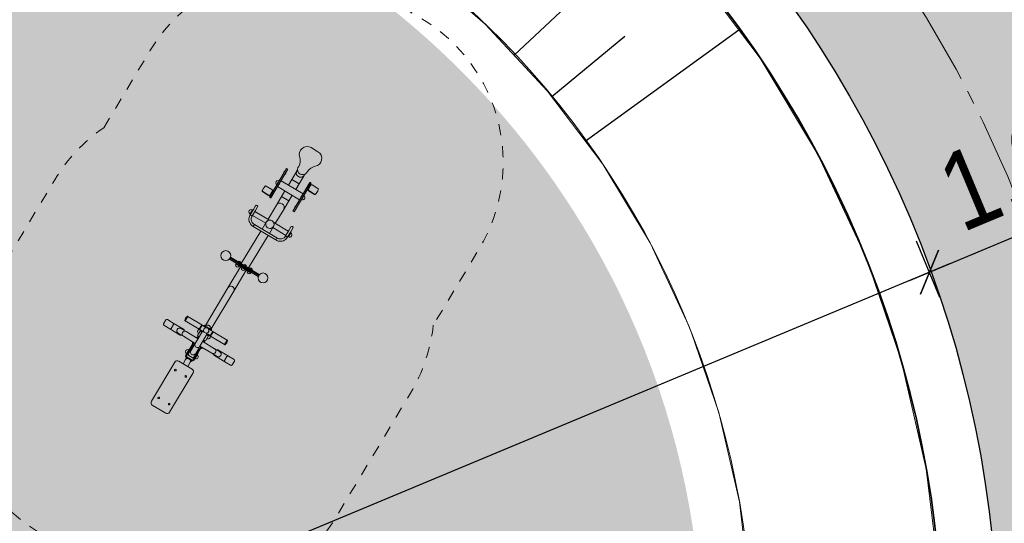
# Model space of a CAD drawing. Header units: metres. Extents: x 0 to 5465380, y 0 to 5925815.
# Tile 73 of 141: x 5463924.03 to 5463932.86, y 5925591.14 to 5925595.66. Entities that reach past the tile are written whole.
import ezdxf

# ---------------------------------------------------------------- set-up
doc = ezdxf.new("R2010")
doc.units = ezdxf.units.M
doc.linetypes.add('CENTER2', pattern=[1.125, 0.75, -0.125, 0.125, -0.125])
doc.linetypes.add('Dashed', pattern=[0.2, 0.1, -0.1])
for name, color, linetype, lineweight in [('$DR - obrzeże 8x30', 34, 'Continuous', 30), ('$DR - osie ścieżek', 7, 'CENTER2', 15), ('$DR - wyp. chodnik', 44, 'Continuous', 5), ('$DR - zał. arch.', 7, 'Continuous', 13), ('0_Nr_Pióra__237', 53, 'Continuous', 50), ('strefa_simba_Nr_Pióra__141', 7, 'Continuous', 0), ('urzadzenie_simba_Nr_Pióra__141', 7, 'Continuous', 0)]:
    doc.layers.add(name, color=color, linetype=linetype, lineweight=lineweight)
for name, color, linetype in [('$DR - wymiary', 7, 'Continuous'), ('AecObjExplode_rys 1_Vport_D5A', 7, 'Continuous'), ('C-DROGI-KORYTARZE', 7, 'Continuous'), ('C-DZIALKI', 5, 'Continuous')]:
    doc.layers.add(name, color=color, linetype=linetype)
doc.styles.add('ARIAL 2', font='ARIALN.TTF')
doc.dimstyles.new('LINIOWY', dxfattribs={"dimtxt": 0.7, "dimasz": 0.3, "dimexe": 0.3, "dimexo": 0, "dimgap": 0.2, "dimtad": 1, "dimzin": 9, "dimdsep": 46, "dimtxsty": 'ARIAL 2', "dimblk": 'OBLIQUE', "dimcen": 0, "dimdle": 0.2, "dimclrd": 7, "dimclre": 7, "dimclrt": 1, "dimadec": 0, "dimazin": 0, "dimtfac": 1, "dimtofl": 0, "dimtmove": 1, "dimatfit": 3, "dimldrblk": 'OBLIQUE', "dimfxl": 0.3, "dimfxlon": 1, "dimtolj": 1, "dimtzin": 1, "dimarcsym": 0})

# ---------------------------------------------------------------- blocks, each defined once
blk = doc.blocks.new('świetlica_bezrzecze_PB_PZT oczyszczony')
at = {"layer": '0_Nr_Pióra__237', "linetype": 'Continuous'}
blk.add_hatch(color=256, dxfattribs=at).paths.add_polyline_path([(5463915.3526, 5925589.9682, 1), (5463930.1526, 5925589.9682, 1)], flags=0)
at = {"layer": 'strefa_simba_Nr_Pióra__141', "linetype": 'Dashed', "flags": 128}
for points in [[(5463924.788, 5925594.6875), (5463925.2008, 5925595.3757, -0.414214), (5463927.2587, 5925595.8906), (5463927.6377, 5925595.6633, -0.414214), (5463928.1526, 5925593.6054), (5463927.7398, 5925592.9171)], [(5463927.7398, 5925592.9171, -0.108323), (5463927.535, 5925592.3082), (5463926.8762, 5925591.2098, -0.414214), (5463924.8183, 5925590.6949), (5463924.2033, 5925591.0638, -0.414214), (5463923.6885, 5925593.1217), (5463924.3472, 5925594.2201, -0.108323), (5463924.788, 5925594.6875)]]:
    blk.add_lwpolyline(points, format="xyb", dxfattribs=at)
at = {"layer": 'urzadzenie_simba_Nr_Pióra__141', "linetype": 'Continuous'}
for p, q in [((5463926.7067, 5925594.4725), (5463926.6467, 5925594.5086)), ((5463926.5343, 5925594.3406), (5463926.5275, 5925594.3293)), ((5463926.4253, 5925594.3223), (5463926.271, 5925594.065)), ((5463926.2813, 5925594.0589), (5463926.4356, 5925594.3161)), ((5463926.4356, 5925594.3161), (5463926.2813, 5925594.0589)), ((5463926.4373, 5925594.3151), (5463926.283, 5925594.0578)), ((5463926.4253, 5925594.3223), (5463926.4356, 5925594.3161)), ((5463926.4373, 5925594.3151), (5463926.4356, 5925594.3161)), ((5463926.5177, 5925594.2993), (5463926.4725, 5925594.224)), ((5463926.5178, 5925594.2995), (5463926.5238, 5925594.3095)), ((5463926.5377, 5925594.185), (5463926.5828, 5925594.2603)), ((5463926.5829, 5925594.2604), (5463926.5889, 5925594.2704)), ((5463926.6047, 5925594.283), (5463926.6114, 5925594.2943)), ((5463926.2231, 5925594.1504), (5463926.2296, 5925594.1611)), ((5463926.2946, 5925594.1335), (5463926.2431, 5925594.1643)), ((5463926.3756, 5925594.2122), (5463926.5729, 5925594.0939)), ((5463926.4416, 5925594.1726), (5463926.4725, 5925594.2241)), ((5463926.5377, 5925594.1849), (5463926.4725, 5925594.2241)), ((5463926.6346, 5925594.1968), (5463926.4803, 5925593.9395)), ((5463926.482, 5925593.9385), (5463926.6363, 5925594.1958)), ((5463926.6363, 5925594.1958), (5463926.482, 5925593.9385)), ((5463926.6466, 5925594.1896), (5463926.4923, 5925593.9323)), ((5463926.5069, 5925594.1335), (5463926.5377, 5925594.1849)), ((5463926.6212, 5925594.1375), (5463926.6412, 5925594.1708)), ((5463926.6363, 5925594.1958), (5463926.6346, 5925594.1968)), ((5463926.6363, 5925594.1958), (5463926.6466, 5925594.1896)), ((5463926.6547, 5925594.174), (5463926.7062, 5925594.1431)), ((5463926.2087, 5925594.1264), (5463926.2079, 5925594.125)), ((5463926.2096, 5925594.1278), (5463926.2087, 5925594.1264)), ((5463926.2096, 5925594.1278), (5463926.216, 5925594.1385)), ((5463926.2629, 5925594.0806), (5463926.2114, 5925594.1115)), ((5463926.2637, 5925594.082), (5463926.2123, 5925594.1129)), ((5463926.2637, 5925594.082), (5463926.2123, 5925594.1129)), ((5463926.223, 5925594.1521), (5463926.2127, 5925594.135)), ((5463926.2136, 5925594.1345), (5463926.2127, 5925594.135)), ((5463926.2646, 5925594.0835), (5463926.2131, 5925594.1143)), ((5463926.216, 5925594.1385), (5463926.2231, 5925594.1504)), ((5463926.2239, 5925594.1516), (5463926.223, 5925594.1521)), ((5463926.2765, 5925594.0838), (5463926.2773, 5925594.0852)), ((5463926.2773, 5925594.0852), (5463926.2782, 5925594.0866)), ((5463926.2782, 5925594.0866), (5463926.2982, 5925594.12)), ((5463926.2885, 5925594.0942), (5463926.2842, 5925594.0968)), ((5463926.2947, 5925594.1045), (5463926.2904, 5925594.107)), ((5463926.3347, 5925593.9944), (5463926.4107, 5925594.1212)), ((5463926.3448, 5925594.1607), (5463926.542, 5925594.0424)), ((5463926.4, 5925593.9552), (5463926.476, 5925594.082)), ((5463926.6195, 5925594.1346), (5463926.6203, 5925594.1361)), ((5463926.6203, 5925594.1361), (5463926.6212, 5925594.1375)), ((5463926.6272, 5925594.1476), (5463926.6229, 5925594.1502)), ((5463926.623, 5925594.1212), (5463926.6745, 5925594.0903)), ((5463926.6239, 5925594.1226), (5463926.6753, 5925594.0917)), ((5463926.6239, 5925594.1226), (5463926.6753, 5925594.0917)), ((5463926.6247, 5925594.124), (5463926.6762, 5925594.0931)), ((5463926.6334, 5925594.1579), (5463926.6291, 5925594.1604)), ((5463926.6889, 5925594.0949), (5463926.6881, 5925594.0935)), ((5463926.6898, 5925594.0963), (5463926.6889, 5925594.0949)), ((5463926.6898, 5925594.0963), (5463926.6962, 5925594.107)), ((5463926.6946, 5925594.1025), (5463926.6938, 5925594.103)), ((5463926.7049, 5925594.1196), (5463926.6946, 5925594.1025)), ((5463926.6962, 5925594.107), (5463926.7033, 5925594.1189)), ((5463926.7033, 5925594.1189), (5463926.7098, 5925594.1297)), ((5463926.7049, 5925594.1196), (5463926.7041, 5925594.1202)), ((5463926.128, 5925593.9549), (5463926.1477, 5925593.9877)), ((5463926.2589, 5925593.868), (5463926.3347, 5925593.9944)), ((5463926.271, 5925594.065), (5463926.2813, 5925594.0589)), ((5463926.283, 5925594.0578), (5463926.2813, 5925594.0589)), ((5463926.4452, 5925594.0306), (5463926.3799, 5925594.0697)), ((5463926.128, 5925593.9549), (5463926.0969, 5925593.903)), ((5463926.12, 5925593.9513), (5463926.0984, 5925593.9153)), ((5463926.12, 5925593.9513), (5463926.0984, 5925593.9153)), ((5463926.12, 5925593.9513), (5463926.0984, 5925593.9153)), ((5463926.0984, 5925593.9153), (5463926.1027, 5925593.9127)), ((5463926.0984, 5925593.9153), (5463926.1027, 5925593.9127)), ((5463926.146, 5925593.9441), (5463926.1149, 5925593.8922)), ((5463926.12, 5925593.9513), (5463926.1243, 5925593.9487)), ((5463926.12, 5925593.9513), (5463926.1243, 5925593.9487)), ((5463926.1207, 5925593.9019), (5463926.2389, 5925593.831)), ((5463926.1207, 5925593.9019), (5463926.2389, 5925593.831)), ((5463926.1423, 5925593.9379), (5463926.2734, 5925593.8593)), ((5463926.1423, 5925593.9379), (5463926.2734, 5925593.8593)), ((5463926.1657, 5925593.9769), (5463926.146, 5925593.9441)), ((5463926.3242, 5925593.8288), (5463926.4, 5925593.9552)), ((5463926.482, 5925593.9385), (5463926.4803, 5925593.9395)), ((5463926.482, 5925593.9385), (5463926.4923, 5925593.9323)), ((5463926.1376, 5925593.8202), (5463926.1268, 5925593.8022)), ((5463926.1268, 5925593.8022), (5463926.1345, 5925593.8151)), ((5463926.1345, 5925593.8151), (5463926.1376, 5925593.8202)), ((5463926.1376, 5925593.8202), (5463926.3392, 5925593.6994)), ((5463926.2434, 5925593.8421), (5463926.2058, 5925593.7794)), ((5463926.3097, 5925593.8375), (5463926.4408, 5925593.7589)), ((5463926.3097, 5925593.8375), (5463926.4408, 5925593.7589)), ((5463926.195, 5925593.7614), (5463926.0198, 5925593.4694)), ((5463926.2602, 5925593.7222), (5463926.0851, 5925593.4303)), ((5463926.1268, 5925593.8022), (5463926.3284, 5925593.6813)), ((5463926.3086, 5925593.8029), (5463926.271, 5925593.7402)), ((5463926.3009, 5925593.7938), (5463926.4191, 5925593.7229)), ((5463926.3009, 5925593.7938), (5463926.4191, 5925593.7229)), ((5463926.4133, 5925593.7132), (5463926.4445, 5925593.7651)), ((5463926.4313, 5925593.7024), (5463926.4625, 5925593.7543)), ((5463926.4414, 5925593.7095), (5463926.463, 5925593.7455)), ((5463926.4414, 5925593.7095), (5463926.463, 5925593.7455)), ((5463926.4414, 5925593.7095), (5463926.4522, 5925593.7275)), ((5463926.4445, 5925593.7651), (5463926.4641, 5925593.7979)), ((5463926.4522, 5925593.7275), (5463926.463, 5925593.7455)), ((5463926.4588, 5925593.7481), (5463926.463, 5925593.7455)), ((5463926.4588, 5925593.7481), (5463926.463, 5925593.7455)), ((5463926.4822, 5925593.7871), (5463926.4625, 5925593.7543)), ((5463926.3284, 5925593.6813), (5463926.3392, 5925593.6994)), ((5463926.3284, 5925593.6813), (5463926.3361, 5925593.6942)), ((5463926.3361, 5925593.6942), (5463926.3392, 5925593.6994)), ((5463926.4372, 5925593.7121), (5463926.4414, 5925593.7095)), ((5463926.4372, 5925593.7121), (5463926.4414, 5925593.7095)), ((5463925.9238, 5925593.527), (5463925.9136, 5925593.5098)), ((5463925.9136, 5925593.5098), (5463926.1708, 5925593.3555)), ((5463925.9187, 5925593.5184), (5463926.176, 5925593.3641)), ((5463925.9238, 5925593.527), (5463926.1811, 5925593.3727)), ((5463925.9736, 5925593.4738), (5463925.9695, 5925593.467)), ((5463926.1067, 5925593.3847), (5463925.9695, 5925593.467)), ((5463926.1108, 5925593.3915), (5463925.9736, 5925593.4738)), ((5463925.9736, 5925593.4738), (5463926.1108, 5925593.3915)), ((5463926.1211, 5925593.4087), (5463925.9839, 5925593.491)), ((5463925.9839, 5925593.491), (5463926.1211, 5925593.4087)), ((5463925.8999, 5925593.2538), (5463926.0123, 5925593.4413)), ((5463925.9514, 5925593.2229), (5463926.0638, 5925593.4104)), ((5463926.1108, 5925593.3915), (5463926.1067, 5925593.3847)), ((5463926.1811, 5925593.3727), (5463926.1708, 5925593.3555)), ((5463925.6974, 5925592.9161), (5463925.8999, 5925593.2538)), ((5463925.9514, 5925593.2229), (5463925.7489, 5925592.8852)), ((5463925.3435, 5925592.9648), (5463925.3229, 5925592.9305)), ((5463925.3572, 5925592.9683), (5463925.4087, 5925592.9374)), ((5463925.4087, 5925592.9374), (5463925.503, 5925592.8808)), ((5463925.5134, 5925592.9593), (5463925.5365, 5925592.9979)), ((5463925.5177, 5925592.9567), (5463925.5408, 5925592.9953)), ((5463925.642, 5925592.8821), (5463925.5177, 5925592.9567)), ((5463925.6652, 5925592.9207), (5463925.5408, 5925592.9953)), ((5463925.3264, 5925592.9168), (5463925.3778, 5925592.886)), ((5463925.4721, 5925592.8294), (5463925.3778, 5925592.886)), ((5463925.4121, 5925592.9237), (5463925.3915, 5925592.8894)), ((5463925.5006, 5925592.8191), (5463925.4542, 5925592.8469)), ((5463925.5255, 5925592.8606), (5463925.4791, 5925592.8884)), ((5463925.5255, 5925592.8606), (5463925.6324, 5925592.7965)), ((5463925.6071, 5925592.7544), (5463925.6734, 5925592.8648)), ((5463925.6281, 5925592.8259), (5463925.6518, 5925592.8654)), ((5463925.642, 5925592.8821), (5463925.6652, 5925592.9207)), ((5463925.6463, 5925592.8795), (5463925.6695, 5925592.9181)), ((5463925.647, 5925592.8807), (5463925.6841, 5925592.8584)), ((5463925.7149, 5925592.8399), (5463925.6487, 5925592.7295)), ((5463925.6518, 5925592.8654), (5463925.6573, 5925592.8745)), ((5463925.6587, 5925592.8612), (5463925.6518, 5925592.8654)), ((5463925.6641, 5925592.8704), (5463925.6587, 5925592.8612)), ((5463925.6631, 5925592.8645), (5463925.6613, 5925592.8656)), ((5463925.6619, 5925592.8626), (5463925.6646, 5925592.867)), ((5463925.6631, 5925592.861), (5463925.6661, 5925592.8661)), ((5463925.6666, 5925592.8535), (5463925.6642, 5925592.8549)), ((5463925.6646, 5925592.867), (5463925.6659, 5925592.8693)), ((5463925.6646, 5925592.867), (5463925.6661, 5925592.8661)), ((5463925.6664, 5925592.8625), (5463925.6646, 5925592.8636)), ((5463925.6652, 5925592.8606), (5463925.6646, 5925592.8596)), ((5463925.6693, 5925592.8673), (5463925.6652, 5925592.8606)), ((5463925.6694, 5925592.8581), (5463925.6652, 5925592.8606)), ((5463925.6684, 5925592.8678), (5463925.6655, 5925592.863)), ((5463925.6661, 5925592.8661), (5463925.6675, 5925592.8684)), ((5463925.6663, 5925592.8584), (5463925.6687, 5925592.857)), ((5463925.6688, 5925592.917), (5463925.7059, 5925592.8947)), ((5463925.6929, 5925592.9088), (5463925.6902, 5925592.9042)), ((5463925.6952, 5925592.9012), (5463925.6977, 5925592.9053)), ((5463925.6983, 5925592.9063), (5463925.6959, 5925592.9077)), ((5463925.6974, 5925592.9161), (5463925.6972, 5925592.9159)), ((5463925.6977, 5925592.9053), (5463925.703, 5925592.9141)), ((5463925.7, 5925592.9146), (5463925.7024, 5925592.9131)), ((5463925.7042, 5925592.8464), (5463925.7413, 5925592.8241)), ((5463925.7141, 5925592.8312), (5463925.7182, 5925592.838)), ((5463925.726, 5925592.8827), (5463925.7631, 5925592.8604)), ((5463925.7392, 5925592.8804), (5463925.7367, 5925592.8763)), ((5463925.7392, 5925592.8804), (5463925.7445, 5925592.8892)), ((5463925.7422, 5925592.8799), (5463925.7398, 5925592.8814)), ((5463925.7406, 5925592.823), (5463925.7638, 5925592.8616)), ((5463925.7417, 5925592.8733), (5463925.7445, 5925592.8779)), ((5463925.7439, 5925592.8882), (5463925.7463, 5925592.8868)), ((5463925.7449, 5925592.8204), (5463925.7681, 5925592.859)), ((5463925.7488, 5925592.885), (5463925.7489, 5925592.8852)), ((5463925.8924, 5925592.7844), (5463925.7681, 5925592.859)), ((5463925.6075, 5925592.755), (5463925.5006, 5925592.8191)), ((5463925.567, 5925592.6875), (5463925.6071, 5925592.7544)), ((5463925.594, 5925592.7631), (5463925.5805, 5925592.7407)), ((5463925.5982, 5925592.7605), (5463925.5848, 5925592.7381)), ((5463925.5982, 5925592.7605), (5463925.5848, 5925592.7381)), ((5463925.6229, 5925592.8114), (5463925.6188, 5925592.8046)), ((5463925.6272, 5925592.8088), (5463925.6229, 5925592.8114)), ((5463925.6272, 5925592.8088), (5463925.6231, 5925592.802)), ((5463925.6272, 5925592.8088), (5463925.6231, 5925592.802)), ((5463925.633, 5925592.8053), (5463925.6272, 5925592.8088)), ((5463925.6351, 5925592.8124), (5463925.6315, 5925592.8063)), ((5463925.6377, 5925592.8107), (5463925.6401, 5925592.8092)), ((5463925.6739, 5925592.7716), (5463925.7808, 5925592.7074)), ((5463925.6872, 5925592.7728), (5463925.6814, 5925592.7763)), ((5463925.6816, 5925592.7843), (5463925.684, 5925592.7829)), ((5463925.6867, 5925592.7815), (5463925.683, 5925592.7753)), ((5463925.6872, 5925592.7728), (5463925.6832, 5925592.766)), ((5463925.6872, 5925592.7728), (5463925.6832, 5925592.766)), ((5463925.6872, 5925592.7728), (5463925.6915, 5925592.7702)), ((5463925.6915, 5925592.7702), (5463925.6875, 5925592.7634)), ((5463925.7019, 5925592.7817), (5463925.7255, 5925592.8211)), ((5463925.7105, 5925592.8271), (5463925.7081, 5925592.8286)), ((5463925.7102, 5925592.8321), (5463925.7126, 5925592.8306)), ((5463925.7141, 5925592.8312), (5463925.7109, 5925592.8332)), ((5463925.7135, 5925592.8301), (5463925.7141, 5925592.8312)), ((5463925.7171, 5925592.8321), (5463925.7153, 5925592.8332)), ((5463925.7154, 5925592.8293), (5463925.7186, 5925592.8346)), ((5463925.7199, 5925592.8369), (5463925.717, 5925592.8321)), ((5463925.7172, 5925592.8288), (5463925.7201, 5925592.8337)), ((5463925.7186, 5925592.8346), (5463925.72, 5925592.8369)), ((5463925.7186, 5925592.8346), (5463925.7201, 5925592.8337)), ((5463925.7204, 5925592.8301), (5463925.7186, 5925592.8312)), ((5463925.7187, 5925592.8252), (5463925.7242, 5925592.8344)), ((5463925.7255, 5925592.8211), (5463925.7187, 5925592.8252)), ((5463925.7197, 5925592.8288), (5463925.7204, 5925592.8301)), ((5463925.7201, 5925592.8337), (5463925.7215, 5925592.836)), ((5463925.731, 5925592.8302), (5463925.7255, 5925592.8211)), ((5463925.8693, 5925592.7458), (5463925.7449, 5925592.8204)), ((5463925.8693, 5925592.7458), (5463925.8924, 5925592.7844)), ((5463925.8736, 5925592.7432), (5463925.8967, 5925592.7818)), ((5463925.5217, 5925592.6485), (5463925.5441, 5925592.6857)), ((5463925.5509, 5925592.6816), (5463925.5286, 5925592.6443)), ((5463925.5392, 5925592.658), (5463925.5587, 5925592.6906)), ((5463925.5458, 5925592.6614), (5463925.5399, 5925592.6515)), ((5463925.5423, 5925592.6631), (5463925.5405, 5925592.6642)), ((5463925.5407, 5925592.657), (5463925.5603, 5925592.6896)), ((5463925.5456, 5925592.6611), (5463925.5438, 5925592.6622)), ((5463925.5602, 5925592.7127), (5463925.5441, 5925592.6857)), ((5463925.5441, 5925592.6857), (5463925.5509, 5925592.6816)), ((5463925.5647, 5925592.693), (5463925.5458, 5925592.6614)), ((5463925.5671, 5925592.7085), (5463925.5509, 5925592.6816)), ((5463925.5557, 5925592.6854), (5463925.5538, 5925592.6865)), ((5463925.5576, 5925592.6887), (5463925.5558, 5925592.6897)), ((5463925.559, 5925592.6834), (5463925.5572, 5925592.6845)), ((5463925.5587, 5925592.6906), (5463925.5603, 5925592.6896)), ((5463925.5609, 5925592.6866), (5463925.5591, 5925592.6877)), ((5463925.5671, 5925592.7085), (5463925.5602, 5925592.7127)), ((5463925.5629, 5925592.6975), (5463925.5611, 5925592.6986)), ((5463925.5617, 5925592.6955), (5463925.5812, 5925592.7281)), ((5463925.5617, 5925592.6955), (5463925.5632, 5925592.6946)), ((5463925.5805, 5925592.7407), (5463925.5628, 5925592.7111)), ((5463925.5648, 5925592.7006), (5463925.563, 5925592.7017)), ((5463925.5632, 5925592.6946), (5463925.5828, 5925592.7272)), ((5463925.5663, 5925592.6955), (5463925.5644, 5925592.6966)), ((5463925.5683, 5925592.6989), (5463925.5647, 5925592.693)), ((5463925.5689, 5925592.6905), (5463925.5647, 5925592.693)), ((5463925.5672, 5925592.6992), (5463925.5654, 5925592.696)), ((5463925.5681, 5925592.6986), (5463925.5663, 5925592.6997)), ((5463925.5848, 5925592.7381), (5463925.5671, 5925592.7085)), ((5463925.5873, 5925592.7305), (5463925.5683, 5925592.6989)), ((5463925.5782, 5925592.7229), (5463925.5764, 5925592.724)), ((5463925.5815, 5925592.7209), (5463925.5797, 5925592.722)), ((5463925.5869, 5925592.7319), (5463925.5806, 5925592.7215)), ((5463925.5812, 5925592.7281), (5463925.5828, 5925592.7272)), ((5463925.5919, 5925592.7289), (5463925.5826, 5925592.7345)), ((5463925.5941, 5925592.7326), (5463925.5848, 5925592.7381)), ((5463925.5914, 5925592.7281), (5463925.5873, 5925592.7305)), ((5463925.5947, 5925592.6321), (5463925.6136, 5925592.6637)), ((5463925.6085, 5925592.6626), (5463925.6487, 5925592.7295)), ((5463925.6136, 5925592.6637), (5463925.6104, 5925592.6656)), ((5463925.6271, 5925592.6725), (5463925.611, 5925592.6456)), ((5463925.6136, 5925592.6637), (5463925.6172, 5925592.6696)), ((5463925.6169, 5925592.6651), (5463925.6153, 5925592.6661)), ((5463925.6157, 5925592.6631), (5463925.6353, 5925592.6957)), ((5463925.6157, 5925592.6631), (5463925.6173, 5925592.6622)), ((5463925.6188, 5925592.6683), (5463925.6169, 5925592.6651)), ((5463925.6188, 5925592.6682), (5463925.617, 5925592.6693)), ((5463925.6172, 5925592.6696), (5463925.6361, 5925592.7012)), ((5463925.6173, 5925592.6622), (5463925.6368, 5925592.6948)), ((5463925.634, 5925592.6684), (5463925.6178, 5925592.6415)), ((5463925.6211, 5925592.6626), (5463925.6185, 5925592.6642)), ((5463925.6222, 5925592.6662), (5463925.6204, 5925592.6673)), ((5463925.6222, 5925592.6662), (5463925.6355, 5925592.6885)), ((5463925.6448, 5925592.7021), (5463925.6271, 5925592.6725)), ((5463925.634, 5925592.6684), (5463925.6271, 5925592.6725)), ((5463925.6322, 5925592.6905), (5463925.6304, 5925592.6916)), ((5463925.6491, 5925592.6995), (5463925.6314, 5925592.67)), ((5463925.6384, 5925592.701), (5463925.6321, 5925592.6906)), ((5463925.6361, 5925592.7012), (5463925.6329, 5925592.7032)), ((5463925.6426, 5925592.6984), (5463925.6334, 5925592.704)), ((5463925.6355, 5925592.6885), (5463925.6337, 5925592.6896)), ((5463925.6353, 5925592.6957), (5463925.6368, 5925592.6948)), ((5463925.6448, 5925592.7021), (5463925.6356, 5925592.7077)), ((5463925.6583, 5925592.7245), (5463925.6448, 5925592.7021)), ((5463925.6583, 5925592.7245), (5463925.6448, 5925592.7021)), ((5463925.7559, 5925592.6659), (5463925.649, 5925592.7301)), ((5463925.6626, 5925592.7219), (5463925.6491, 5925592.6995)), ((5463925.8023, 5925592.6381), (5463925.7559, 5925592.6659)), ((5463925.8272, 5925592.6796), (5463925.7808, 5925592.7074)), ((5463925.9036, 5925592.6406), (5463925.8093, 5925592.6971)), ((5463925.2137, 5925592.236), (5463925.4246, 5925592.5876)), ((5463925.4246, 5925592.5877), (5463925.4246, 5925592.5876)), ((5463925.4246, 5925592.5876), (5463925.4246, 5925592.5876)), ((5463925.579, 5925592.5243), (5463925.4589, 5925592.5963)), ((5463925.579, 5925592.5242), (5463925.4589, 5925592.5962)), ((5463925.4589, 5925592.5962), (5463925.579, 5925592.5242)), ((5463925.4589, 5925592.5962), (5463925.579, 5925592.5242)), ((5463925.4982, 5925592.5727), (5463925.5208, 5925592.6104)), ((5463925.5308, 5925592.6271), (5463925.5208, 5925592.6104)), ((5463925.5254, 5925592.6297), (5463925.5259, 5925592.6304)), ((5463925.5747, 5925592.6008), (5463925.5284, 5925592.6285)), ((5463925.5319, 5925592.6344), (5463925.5782, 5925592.6066)), ((5463925.5392, 5925592.658), (5463925.5407, 5925592.657)), ((5463925.5623, 5925592.5855), (5463925.5397, 5925592.5478)), ((5463925.5887, 5925592.6222), (5463925.5399, 5925592.6515)), ((5463925.5723, 5925592.6022), (5463925.5623, 5925592.5855)), ((5463925.5772, 5925592.5987), (5463925.5776, 5925592.5994)), ((5463925.5886, 5925592.6083), (5463925.611, 5925592.6456)), ((5463925.5887, 5925592.6222), (5463925.5947, 5925592.6321)), ((5463925.5932, 5925592.6256), (5463925.6128, 5925592.6582)), ((5463925.5932, 5925592.6256), (5463925.5948, 5925592.6246)), ((5463925.5963, 5925592.6307), (5463925.5945, 5925592.6318)), ((5463925.5948, 5925592.6246), (5463925.6143, 5925592.6572)), ((5463925.6178, 5925592.6415), (5463925.5955, 5925592.6042)), ((5463925.5996, 5925592.6287), (5463925.5978, 5925592.6298)), ((5463925.5996, 5925592.6287), (5463925.613, 5925592.651)), ((5463925.6097, 5925592.653), (5463925.6079, 5925592.6541)), ((5463925.6116, 5925592.6563), (5463925.6098, 5925592.6573)), ((5463925.611, 5925592.6456), (5463925.6178, 5925592.6415)), ((5463925.613, 5925592.651), (5463925.6112, 5925592.6521)), ((5463925.6133, 5925592.6495), (5463925.6124, 5925592.65)), ((5463925.6128, 5925592.6582), (5463925.6143, 5925592.6572)), ((5463925.6158, 5925592.6537), (5463925.6132, 5925592.6553)), ((5463925.7784, 5925592.6457), (5463925.8727, 5925592.5891)), ((5463925.8899, 5925592.6371), (5463925.8693, 5925592.6028)), ((5463925.9242, 5925592.5583), (5463925.8727, 5925592.5891)), ((5463925.9551, 5925592.6097), (5463925.9036, 5925592.6406)), ((5463925.9585, 5925592.596), (5463925.9379, 5925592.5617)), ((5463925.5875, 5925592.4899), (5463925.3767, 5925592.1383)), ((5463925.5876, 5925592.49), (5463925.5875, 5925592.4899)), ((5463925.5875, 5925592.4899), (5463925.5875, 5925592.4899)), ((5463925.3424, 5925592.1297), (5463925.2223, 5925592.2017))]:
    blk.add_line(p, q, dxfattribs=at)
for centre, radius in [((5463925.8805, 5925593.5413), 0.0445), ((5463926.2141, 5925593.3412), 0.0445), ((5463925.705, 5925592.8705), 0.0242)]:
    blk.add_circle(centre, radius, dxfattribs=at)
for centre, radius, start, end in [((5463926.6102, 5925594.4478), 0.0708, 59.04629, 199.9987), ((5463926.6703, 5925594.4118), 0.0708, 278.09388, 59.04629), ((5463926.4543, 5925594.3917), 0.0949, 327.38432, 19.63284), ((5463926.7123, 5925594.2216), 0.1243, 104.94868, 144.21933), ((5463926.4193, 5925594.2793), 0.02, 117.25796, 180.83462), ((5463926.4022, 5925594.2895), 0.02, 297.25796, 0.83462), ((5463926.5692, 5925594.3113), 0.0454, 156.60407, 321.48852), ((5463926.3482, 5925594.1937), 0.02, 59.04629, 239.04629), ((5463926.3628, 5925594.1849), 0.02, 117.25796, 180.83462), ((5463926.3456, 5925594.1952), 0.02, 297.25796, 0.83462), ((5463926.572, 5925594.0594), 0.02, 117.25796, 180.83462), ((5463926.5694, 5925594.061), 0.02, 239.04629, 59.04629), ((5463926.1567, 5925593.9823), 0.0105, 329.04629, 149.04629), ((5463926.5549, 5925594.0697), 0.02, 297.25796, 0.83462), ((5463926.1092, 5925593.9333), 0.021, 59.04629, 239.04629), ((5463926.5154, 5925593.9651), 0.02, 117.25796, 180.83462), ((5463926.4983, 5925593.9754), 0.02, 297.25796, 0.83462), ((5463926.276, 5925593.8225), 0.038, 149.04629, 329.04629), ((5463926.4522, 5925593.7275), 0.021, 239.04629, 59.04629), ((5463926.4731, 5925593.7925), 0.0105, 329.04629, 149.04629), ((5463925.9866, 5925593.4567), 0.0175, 149.04629, 329.04629), ((5463925.9974, 5925593.4747), 0.0175, 352.62447, 125.46812), ((5463926.0489, 5925593.4438), 0.0175, 352.62447, 125.46812), ((5463926.0381, 5925593.4258), 0.0175, 149.04629, 329.04629), ((5463926.0895, 5925593.3949), 0.0175, 149.04629, 329.04629), ((5463926.1003, 5925593.413), 0.0175, 352.62447, 125.46812), ((5463925.9257, 5925593.2384), 0.03, 329.04629, 149.04629), ((5463925.3315, 5925592.9254), 0.01, 149.04629, 239.04629), ((5463925.3521, 5925592.9597), 0.01, 59.04629, 149.04629), ((5463925.4035, 5925592.9288), 0.01, 329.04629, 59.04629), ((5463925.5155, 5925592.958), 0.0025, 149.04629, 329.04629), ((5463925.5662, 5925592.9538), 0.0531, 123.98868, 174.10391), ((5463925.5387, 5925592.9966), 0.0025, 329.04629, 149.04629), ((5463925.383, 5925592.8945), 0.01, 239.04629, 329.04629), ((5463925.4979, 5925592.8723), 0.01, 353.88088, 59.04629), ((5463925.6477, 5925592.8586), 0.02, 88.20987, 239.04629), ((5463925.6442, 5925592.8808), 0.0025, 149.04629, 329.04629), ((5463925.6657, 5925592.8885), 0.02, 203.91081, 239.04629), ((5463925.6673, 5925592.9194), 0.0025, 329.04629, 149.04629), ((5463925.6917, 5925592.9009), 0.016, 59.04629, 141.70623), ((5463925.6917, 5925592.9009), 0.008, 59.04629, 134.24211), ((5463925.7381, 5925592.8731), 0.008, 343.85047, 59.04629), ((5463925.7381, 5925592.8731), 0.016, 336.38636, 59.04629), ((5463925.7659, 5925592.8603), 0.0025, 329.04629, 149.04629), ((5463925.4773, 5925592.8379), 0.01, 239.04629, 304.21171), ((5463925.6359, 5925592.7552), 0.054, 164.92878, 191.25174), ((5463925.6279, 5925592.7419), 0.0242, 149.04629, 329.04629), ((5463925.6359, 5925592.7552), 0.054, 106.84085, 110.53777), ((5463925.6359, 5925592.7552), 0.054, 92.85911, 98.75845), ((5463925.6359, 5925592.7552), 0.054, 19.33414, 25.23348), ((5463925.6359, 5925592.7552), 0.054, 7.55482, 11.25174), ((5463925.7215, 5925592.8143), 0.02, 239.04629, 29.88271), ((5463925.7394, 5925592.8443), 0.02, 239.04629, 274.18177), ((5463925.7428, 5925592.8217), 0.0025, 149.04629, 329.04629), ((5463925.8439, 5925592.7873), 0.0531, 303.98868, 354.10391), ((5463925.8946, 5925592.7831), 0.0025, 329.04629, 149.04629), ((5463925.5403, 5925592.6795), 0.02, 59.04629, 239.04629), ((5463925.5878, 5925592.675), 0.0242, 149.04629, 329.04629), ((5463925.6359, 5925592.7552), 0.054, 286.84085, 313.16381), ((5463925.8041, 5925592.6886), 0.01, 59.04629, 124.21171), ((5463925.8714, 5925592.7445), 0.0025, 149.04629, 329.04629), ((5463925.5297, 5925592.6271), 0.005, 149.0489, 205.44451), ((5463925.5708, 5925592.6466), 0.0504, 205.44451, 210.37735), ((5463925.5708, 5925592.6467), 0.0504, 267.71299, 272.64417), ((5463925.5729, 5925592.6013), 0.005, 272.64417, 329.03977), ((5463925.6141, 5925592.6352), 0.02, 239.04629, 59.04629), ((5463925.7835, 5925592.6543), 0.01, 173.88088, 239.04629), ((5463925.8779, 5925592.5977), 0.01, 149.04629, 239.04629), ((5463925.8985, 5925592.632), 0.01, 59.04629, 149.04629), ((5463925.9499, 5925592.6011), 0.01, 329.04629, 59.04629), ((5463925.9293, 5925592.5668), 0.01, 239.04629, 329.04629)]:
    blk.add_arc(centre, radius, start, end, dxfattribs=at)
for centre, major_axis, ratio, start_param, end_param in [((5463926.5503, 5925594.2798), (0.0326, -0.0195), 0.956065, 3.139191, 6.283185), ((5463926.5504, 5925594.2799), (-0.0326, 0.0195), 0.958063, 0, 0.504085), ((5463926.5504, 5925594.2799), (-0.0326, 0.0195), 0.958063, 2.637508, 3.141593), ((5463926.5503, 5925594.2798), (0.0326, -0.0195), 0.956065, 6.283185, 6.285587), ((5463926.2381, 5925594.156), (-0.00858, 0.00514), 0.971826, 4.712389, 6.283185), ((5463926.5051, 5925594.2045), (0.0326, -0.0195), 0.000616, 0.055237, 3.086355), ((5463926.6497, 5925594.1657), (-0.00858, 0.00514), 0.971826, 4.712389, 6.283185), ((5463926.2164, 5925594.1198), (-0.00858, 0.00514), 0.971826, 0, 1.570796), ((5463926.2173, 5925594.1212), (-0.00858, 0.00514), 0.971826, 6.283185, 7.853982), ((5463926.2173, 5925594.1212), (-0.00858, 0.00514), 0.971826, 6.283185, 7.853982), ((5463926.2181, 5925594.1227), (-0.00858, 0.00514), 0.971826, 0, 1.570796), ((5463926.2679, 5925594.089), (0.00858, -0.00514), 0.971826, 4.712389, 6.283185), ((5463926.2687, 5925594.0904), (0.00858, -0.00514), 0.971826, 4.712389, 6.283185), ((5463926.2687, 5925594.0904), (0.00858, -0.00514), 0.971826, 4.712389, 6.283185), ((5463926.2696, 5925594.0918), (0.00858, -0.00514), 0.971826, 4.712389, 6.283185), ((5463926.2896, 5925594.1251), (0.00858, -0.00514), 0.971826, 0, 1.570796), ((5463926.628, 5925594.1295), (-0.00858, 0.00514), 0.971826, 0, 1.570796), ((5463926.6289, 5925594.1309), (-0.00858, 0.00514), 0.971826, 6.283185, 7.853982), ((5463926.6289, 5925594.1309), (-0.00858, 0.00514), 0.971826, 6.283185, 7.853982), ((5463926.6297, 5925594.1323), (-0.00858, 0.00514), 0.971826, 0, 1.570796), ((5463926.6795, 5925594.0986), (0.00858, -0.00514), 0.971826, 4.712389, 6.283185), ((5463926.6803, 5925594.1001), (0.00858, -0.00514), 0.971826, 4.712389, 6.283185), ((5463926.6803, 5925594.1001), (0.00858, -0.00514), 0.971826, 4.712389, 6.283185), ((5463926.6812, 5925594.1015), (0.00858, -0.00514), 0.971826, 4.712389, 6.283185), ((5463926.7012, 5925594.1348), (0.00858, -0.00514), 0.971826, 0, 1.570796), ((5463926.3674, 5925593.9748), (-0.0326, 0.0196), 0.955081, 3.141593, 6.283185), ((5463926.1059, 5925593.8976), (0.009, -0.0054), 0.429124, 1.570796, 3.141593), ((5463926.1059, 5925593.8976), (-0.009, 0.0054), 0.428877, 3.141593, 6.283185), ((5463926.1059, 5925593.8976), (0.009, -0.0054), 0.429124, 6.283185, 7.853982), ((5463926.276, 5925593.8225), (-0.0326, 0.0196), 0.955081, 3.141593, 6.283185), ((5463926.276, 5925593.8225), (0.0326, -0.0196), 0.955081, 6.283185, 9.424778), ((5463926.4223, 5925593.7078), (0.009, -0.0054), 0.428877, 0, 3.141593), ((5463926.4223, 5925593.7078), (-0.009, 0.0054), 0.429124, 4.712389, 6.283185), ((5463926.4223, 5925593.7078), (-0.009, 0.0054), 0.429124, 3.141593, 4.712389), ((5463925.4667, 5925592.8676), (-0.0209, 0.0125), 0.992575, 0, 1.570796), ((5463925.4667, 5925592.8676), (-0.0209, 0.0125), 0.992575, 4.712389, 6.283185), ((5463925.513, 5925592.8398), (0.0124, 0.0208), 0.992575, 1.570796, 3.141593), ((5463925.513, 5925592.8398), (0.0124, 0.0208), 0.992575, 0, 1.570796), ((5463925.6684, 5925592.8619), (-0.0137, 0.0082), 0.511091, 0.75272, 1.570796), ((5463925.6684, 5925592.8619), (0.00686, -0.00411), 0.511091, 3.141593, 4.712389), ((5463925.7184, 5925592.8929), (0.0208, -0.0124), 0.173648, 6.283185, 9.424778), ((5463925.6419, 5925592.8177), (0.0137, -0.0082), 0.511091, 3.141593, 4.712389), ((5463925.6882, 5925592.7899), (0.0137, -0.0082), 0.511091, 4.712389, 6.283185), ((5463925.7147, 5925592.8341), (0.0137, -0.0082), 0.511091, 4.712389, 5.530465), ((5463925.7147, 5925592.8341), (0.00686, -0.00411), 0.511091, 4.712389, 6.283185), ((5463925.7684, 5925592.6867), (-0.0124, -0.0208), 0.992575, 0, 1.570796), ((5463925.7684, 5925592.6867), (0.0124, 0.0208), 0.992575, 3.141593, 4.712389), ((5463925.7684, 5925592.6867), (-0.0124, -0.0208), 0.992575, 1.570796, 3.141593), ((5463925.7684, 5925592.6867), (0.0124, 0.0208), 0.992575, 4.712389, 6.283185), ((5463925.8147, 5925592.6589), (0.0209, -0.0125), 0.992575, 0, 1.570796), ((5463925.4461, 5925592.5748), (-0.0214, 0.0129), 0.999989, 4.712389, 6.283185), ((5463925.446, 5925592.5748), (-0.0214, 0.0129), 0.999989, 4.712389, 6.283185), ((5463925.446, 5925592.5748), (-0.0214, 0.0129), 0.999989, 4.712389, 6.283185), ((5463925.446, 5925592.5748), (-0.0214, 0.0129), 0.999989, 4.712389, 6.283185), ((5463925.5354, 5925592.6402), (-0.0137, 0.0082), 0.852162, 0, 1.570796), ((5463925.5415, 5925592.5979), (-0.0208, 0.0124), 0.852162, 5.040405, 6.283185), ((5463925.5415, 5925592.5979), (0.0208, -0.0124), 0.852162, 1.898812, 3.141593), ((5463925.5354, 5925592.6402), (-0.00686, 0.00411), 0.852162, 6.283185, 7.853982), ((5463925.5415, 5925592.5979), (-0.0208, 0.0124), 0.852162, 3.141593, 4.384373), ((5463925.5415, 5925592.5979), (0.0208, -0.0124), 0.852162, 0, 1.242781), ((5463925.5817, 5925592.6125), (-0.0137, 0.0082), 0.852162, 1.570796, 3.141593), ((5463925.5817, 5925592.6125), (0.00686, -0.00411), 0.852162, 4.712389, 6.283185), ((5463925.5979, 5925592.6394), (-0.00686, 0.00411), 0.852162, 2.636232, 3.141593), ((5463925.8147, 5925592.6589), (0.0209, -0.0125), 0.992575, 4.712389, 6.283185), ((5463925.4282, 5925592.5158), (0.00423, 0.00604), 0.997872, 1.642176, 3.212973), ((5463925.4282, 5925592.5158), (0.00423, 0.00604), 0.997872, 0.07138, 1.642176), ((5463925.4282, 5925592.5158), (-0.00333, -0.00657), 0.997872, 6.211805, 7.782602), ((5463925.4282, 5925592.5158), (-0.00333, -0.00657), 0.997872, 1.499416, 3.070213), ((5463925.5661, 5925592.5028), (-0.0214, 0.0129), 0.999989, 3.141593, 4.712389), ((5463925.5661, 5925592.5028), (-0.0214, 0.0129), 0.999989, 3.141593, 4.712389), ((5463925.5661, 5925592.5028), (0.0214, -0.0129), 0.999989, 6.283185, 7.853982), ((5463925.5661, 5925592.5028), (0.0214, -0.0129), 0.999989, 0, 1.570796), ((5463925.5225, 5925592.4592), (0.00423, 0.00604), 0.997872, 1.642176, 3.212973), ((5463925.5225, 5925592.4592), (0.00423, 0.00604), 0.997872, 0.07138, 1.642176), ((5463925.5225, 5925592.4592), (-0.00333, -0.00657), 0.997872, 6.211805, 7.782602), ((5463925.5225, 5925592.4592), (-0.00333, -0.00657), 0.997872, 1.499416, 3.070213), ((5463925.2352, 5925592.2232), (-0.0214, 0.0129), 0.999989, 0, 1.570796), ((5463925.279, 5925592.2671), (0.00423, 0.00604), 0.997872, 1.642176, 3.212973), ((5463925.279, 5925592.2671), (0.00423, 0.00604), 0.997872, 0.07138, 1.642176), ((5463925.279, 5925592.2671), (-0.00333, -0.00657), 0.997872, 6.211805, 7.782602), ((5463925.279, 5925592.2671), (-0.00333, -0.00657), 0.997872, 1.499416, 3.070213), ((5463925.3552, 5925592.1512), (0.0214, -0.0129), 0.999989, 4.712389, 6.283185), ((5463925.3733, 5925592.2105), (0.00423, 0.00604), 0.997872, 1.642176, 3.212973), ((5463925.3733, 5925592.2105), (0.00423, 0.00604), 0.997872, 0.07138, 1.642176), ((5463925.3733, 5925592.2105), (-0.00333, -0.00657), 0.997872, 6.211805, 7.782602), ((5463925.3733, 5925592.2105), (-0.00333, -0.00657), 0.997872, 1.499416, 3.070213)]:
    blk.add_ellipse(centre, major_axis=major_axis, ratio=ratio, start_param=start_param, end_param=end_param, dxfattribs=at)
for points, knots in [([(5463926.0969, 5925593.903), (5463926.093, 5925593.8966), (5463926.0903, 5925593.8895), (5463926.0888, 5925593.8821), (5463926.0873, 5925593.8747), (5463926.0871, 5925593.867), (5463926.0881, 5925593.8593), (5463926.0892, 5925593.8517), (5463926.0914, 5925593.8442), (5463926.0948, 5925593.8371), (5463926.0982, 5925593.83), (5463926.1027, 5925593.8234), (5463926.1081, 5925593.8175), (5463926.1135, 5925593.8116), (5463926.1197, 5925593.8065), (5463926.1266, 5925593.8024)], [0, 0, 0, 0, 1, 1, 1, 2, 2, 2, 3, 3, 3, 4, 4, 4, 5, 5, 5, 5]), ([(5463926.1149, 5925593.8922), (5463926.1123, 5925593.8878), (5463926.1104, 5925593.8829), (5463926.1094, 5925593.8778), (5463926.1084, 5925593.8727), (5463926.1082, 5925593.8673), (5463926.109, 5925593.8619), (5463926.1097, 5925593.8565), (5463926.1114, 5925593.8511), (5463926.1138, 5925593.846), (5463926.1163, 5925593.8408), (5463926.1197, 5925593.8359), (5463926.1237, 5925593.8315), (5463926.1277, 5925593.8272), (5463926.1324, 5925593.8234), (5463926.1375, 5925593.8203)], [0, 0, 0, 0, 1, 1, 1, 2, 2, 2, 3, 3, 3, 4, 4, 4, 5, 5, 5, 5]), ([(5463926.3284, 5925593.6813), (5463926.3352, 5925593.6772), (5463926.3427, 5925593.6741), (5463926.3504, 5925593.6721), (5463926.3581, 5925593.6701), (5463926.3661, 5925593.6692), (5463926.3739, 5925593.6695), (5463926.3817, 5925593.6698), (5463926.3895, 5925593.6713), (5463926.3967, 5925593.674), (5463926.4039, 5925593.6767), (5463926.4107, 5925593.6805), (5463926.4166, 5925593.6853), (5463926.4224, 5925593.6901), (5463926.4274, 5925593.6959), (5463926.4313, 5925593.7023)], [0, 0, 0, 0, 1, 1, 1, 2, 2, 2, 3, 3, 3, 4, 4, 4, 5, 5, 5, 5]), ([(5463926.3392, 5925593.6994), (5463926.3442, 5925593.6963), (5463926.3498, 5925593.694), (5463926.3554, 5925593.6925), (5463926.3611, 5925593.691), (5463926.367, 5925593.6903), (5463926.3726, 5925593.6905), (5463926.3784, 5925593.6907), (5463926.3839, 5925593.6917), (5463926.3891, 5925593.6936), (5463926.3942, 5925593.6954), (5463926.3989, 5925593.6981), (5463926.403, 5925593.7013), (5463926.407, 5925593.7046), (5463926.4105, 5925593.7085), (5463926.4131, 5925593.7129)], [0, 0, 0, 0, 1, 1, 1, 2, 2, 2, 3, 3, 3, 4, 4, 4, 5, 5, 5, 5]), ([(5463925.7, 5925592.9146), (5463925.6997, 5925592.9147), (5463925.6995, 5925592.9149), (5463925.6993, 5925592.915), (5463925.699, 5925592.9152), (5463925.6987, 5925592.9153), (5463925.6985, 5925592.9155), (5463925.6982, 5925592.9156), (5463925.698, 5925592.9158), (5463925.6979, 5925592.9159), (5463925.6977, 5925592.916), (5463925.6976, 5925592.916), (5463925.6975, 5925592.9161), (5463925.6974, 5925592.9161), (5463925.6974, 5925592.9161), (5463925.6974, 5925592.9161)], [0, 0, 0, 0, 1, 1, 1, 2, 2, 2, 3, 3, 3, 4, 4, 4, 5, 5, 5, 5]), ([(5463925.703, 5925592.9141), (5463925.7035, 5925592.915), (5463925.7041, 5925592.9157), (5463925.7048, 5925592.9164), (5463925.7054, 5925592.917), (5463925.7061, 5925592.9175), (5463925.7068, 5925592.9179), (5463925.7075, 5925592.9182), (5463925.7081, 5925592.9185), (5463925.7087, 5925592.9187), (5463925.7093, 5925592.9189), (5463925.7098, 5925592.919), (5463925.7103, 5925592.9191), (5463925.7107, 5925592.9192), (5463925.7112, 5925592.9192), (5463925.7116, 5925592.9193)], [0, 0, 0, 0, 1, 1, 1, 2, 2, 2, 3, 3, 3, 4, 4, 4, 5, 5, 5, 5]), ([(5463925.7116, 5925592.9193), (5463925.7152, 5925592.9195), (5463925.7174, 5925592.9192), (5463925.7191, 5925592.9189), (5463925.7227, 5925592.9184), (5463925.7242, 5925592.9177), (5463925.7255, 5925592.9173), (5463925.7276, 5925592.9165), (5463925.7287, 5925592.9159), (5463925.7297, 5925592.9154), (5463925.7308, 5925592.9148), (5463925.7316, 5925592.9143), (5463925.7326, 5925592.9137), (5463925.7335, 5925592.9131), (5463925.7345, 5925592.9124), (5463925.736, 5925592.9112), (5463925.7367, 5925592.9105), (5463925.7376, 5925592.9098), (5463925.7388, 5925592.9085), (5463925.7402, 5925592.907), (5463925.7422, 5925592.9054), (5463925.745, 5925592.8992)], [0, 0, 0, 0, 1, 1, 1, 2, 2, 2, 3, 3, 3, 4, 4, 4, 5, 5, 5, 6, 6, 6, 7, 7, 7, 7]), ([(5463925.745, 5925592.8992), (5463925.7451, 5925592.8989), (5463925.7453, 5925592.8985), (5463925.7454, 5925592.898), (5463925.7456, 5925592.8976), (5463925.7457, 5925592.897), (5463925.7458, 5925592.8964), (5463925.7459, 5925592.8958), (5463925.746, 5925592.8951), (5463925.746, 5925592.8944), (5463925.746, 5925592.8936), (5463925.7458, 5925592.8928), (5463925.7456, 5925592.8919), (5463925.7454, 5925592.891), (5463925.745, 5925592.8901), (5463925.7445, 5925592.8892)], [0, 0, 0, 0, 1, 1, 1, 2, 2, 2, 3, 3, 3, 4, 4, 4, 5, 5, 5, 5]), ([(5463925.7489, 5925592.8852), (5463925.7489, 5925592.8852), (5463925.7489, 5925592.8853), (5463925.7488, 5925592.8853), (5463925.7487, 5925592.8854), (5463925.7486, 5925592.8854), (5463925.7484, 5925592.8855), (5463925.7482, 5925592.8856), (5463925.748, 5925592.8858), (5463925.7478, 5925592.8859), (5463925.7475, 5925592.8861), (5463925.7472, 5925592.8862), (5463925.7469, 5925592.8864), (5463925.7467, 5925592.8865), (5463925.7465, 5925592.8867), (5463925.7463, 5925592.8868)], [0, 0, 0, 0, 1, 1, 1, 2, 2, 2, 3, 3, 3, 4, 4, 4, 5, 5, 5, 5])]:
    blk.add_open_spline(points, degree=3, knots=knots, dxfattribs=at)
blk = doc.blocks.new('_OBLIQUE')
at = {"color": 0, "linetype": 'ByBlock'}
blk.add_line((-0.5, -0.5), (0.5, 0.5), dxfattribs=at)
blk = doc.blocks.new('*D24')
at = {"layer": '$DR - wymiary', "color": 7, "lineweight": -2, "transparency": 16777216}
for p, q in [((5463932.2806, 5925593.1651), (5463932.0702, 5925593.6692)), ((5463913.4759, 5925585.5854), (5463932.3703, 5925593.4694)), ((5463913.5449, 5925585.9393), (5463913.776, 5925585.3856))]:
    blk.add_line(p, q, dxfattribs=at)
at = {"layer": 'Defpoints', "color": 0, "transparency": 16777216}
for p in [(5463932.1857, 5925593.3924), (5463932.2806, 5925593.1651), (5463913.5325, 5925585.969)]:
    blk.add_point(p, dxfattribs=at)
at = {"layer": '$DR - wymiary', "color": 7, "lineweight": -2, "transparency": 16777216, "xscale": 0.3, "yscale": 0.3, "zscale": 0.3}
for p, rotation in [((5463932.1857, 5925593.3924), 22.6490007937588), ((5463913.6605, 5925585.6624), 202.6490007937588)]:
    blk.add_blockref('_OBLIQUE', p, dxfattribs=dict(at, rotation=rotation))
at = {"layer": '$DR - wymiary', "color": 1, "transparency": 16777216, "insert": (5463922.7084, 5925590.0418), "char_height": 0.7, "attachment_point": 5, "rotation": 22.649, "style": 'ARIAL 2'}
blk.add_mtext('\\A1;20.1', dxfattribs=at)
blk = doc.blocks.new('*D25')
at = {"layer": '$DR - wymiary', "color": 7, "lineweight": -2, "transparency": 16777216}
for p, q in [((5463933.8464, 5925594.4104), (5463934.0775, 5925593.8567)), ((5463932.0011, 5925593.3153), (5463934.1465, 5925594.2105)), ((5463932.2806, 5925593.1651), (5463932.0702, 5925593.6692))]:
    blk.add_line(p, q, dxfattribs=at)
at = {"layer": 'Defpoints', "color": 0, "transparency": 16777216}
for p in [(5463933.7158, 5925594.7235), (5463933.9619, 5925594.1335), (5463932.2806, 5925593.1651)]:
    blk.add_point(p, dxfattribs=at)
at = {"layer": '$DR - wymiary', "color": 7, "lineweight": -2, "transparency": 16777216, "xscale": 0.3, "yscale": 0.3, "zscale": 0.3}
for p, rotation in [((5463933.9619, 5925594.1335), 22.6490007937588), ((5463932.1857, 5925593.3924), 202.6490007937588)]:
    blk.add_blockref('_OBLIQUE', p, dxfattribs=dict(at, rotation=rotation))
at = {"layer": '$DR - wymiary', "color": 1, "transparency": 16777216, "insert": (5463932.8592, 5925594.2774), "char_height": 0.7, "attachment_point": 5, "rotation": 22.649, "style": 'ARIAL 2'}
blk.add_mtext('\\A1;1.9', dxfattribs=at)
blk = doc.blocks.new('*D138')
at = {"layer": '$DR - wymiary', "color": 7, "lineweight": -2, "transparency": 16777216}
blk.add_line((5463958.7238, 5925585.3824), (5463958.7238, 5925592.1312), dxfattribs=at)
at = {"layer": 'Defpoints', "color": 0, "transparency": 16777216}
for p in [(5463958.7238, 5925587.769), (5463958.7238, 5925585.3824), (0, 0)]:
    blk.add_point(p, dxfattribs=at)
at = {"layer": '$DR - wymiary', "color": 1, "transparency": 16777216, "insert": (5463958.1664, 5925590.0501), "char_height": 0.7, "attachment_point": 5, "rotation": 90, "style": 'ARIAL 2'}
blk.add_mtext('\\A1;5463958.72', dxfattribs=at)
blk = doc.blocks.new('AecObjExplode_rys 1_Vport_D5A')
at = {"layer": 'C-DROGI-KORYTARZE', "color": 54, "linetype": 'Continuous', "lineweight": -3}
for p, q in [((5463928.4649, 5925595.337, 44.5), (5463929.7019, 5925596.4997, 44.0951)), ((5463928.8011, 5925594.9674, 44.5), (5463929.456, 5925595.5087, 44.2923)), ((5463929.1021, 5925594.5681, 44.5), (5463930.4772, 5925595.5643, 44.0768))]:
    blk.add_line(p, q, dxfattribs=at)
at = {"layer": 'C-DROGI-KORYTARZE', "color": 92, "linetype": 'Continuous', "lineweight": 9}
for p, q in [((5463927.5839, 5925596.1553), (5463928.2041, 5925595.6165)), ((5463930.0666, 5925596.1088), (5463930.6684, 5925595.3107)), ((5463928.2041, 5925595.6165), (5463928.7646, 5925595.0157)), ((5463930.6684, 5925595.3107), (5463931.1834, 5925594.4541)), ((5463928.7646, 5925595.0157), (5463929.2593, 5925594.3597)), ((5463931.1834, 5925594.4541), (5463931.6061, 5925593.5483)), ((5463929.2593, 5925594.3597), (5463929.6827, 5925593.6556)), ((5463929.6827, 5925593.6556), (5463930.0301, 5925592.911)), ((5463931.6061, 5925593.5483), (5463931.636, 5925593.4734)), ((5463931.636, 5925593.4734), (5463931.9318, 5925592.6033)), ((5463930.0301, 5925592.911), (5463930.0547, 5925592.8495)), ((5463930.0547, 5925592.8495), (5463930.2978, 5925592.1343)), ((5463931.9318, 5925592.6033), (5463932.157, 5925591.6295)), ((5463930.2978, 5925592.1343), (5463930.4829, 5925591.3338)), ((5463932.157, 5925591.6295), (5463932.2791, 5925590.6374)), ((5463930.4829, 5925591.3338), (5463930.5833, 5925590.5183))]:
    blk.add_line(p, q, dxfattribs=at)
at = {"layer": 'C-DZIALKI', "color": 7, "linetype": 'Continuous', "lineweight": 35}
blk.add_arc((5463922.7526, 5925589.9682), 9.55, 293.19706, 291.99712, dxfattribs=at)
at = {"layer": 'C-DZIALKI', "color": 92, "linetype": 'Continuous', "lineweight": 9}
blk.add_arc((5463922.7526, 5925589.9682), 7.85, 293.32699, 291.86718, dxfattribs=at)

msp = doc.modelspace()

# ---------------------------------------------------------------- hatches: boundary and pattern name
at = {"layer": '$DR - wyp. chodnik'}
h = msp.add_hatch(dxfattribs=at)
h.set_pattern_fill('AR-SAND', color=256, scale=0.01)
h.set_pattern_definition([(37.5, (500, 0), (-0.01600031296, 0.48941323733), [0, -0.38608, 0, -0.4318, 0, -0.41275]), (7.5, (500, 0), (0.44952328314, 0.71682510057), [0, -0.20828, 0, -0.34798, 0, -0.13335]), (327.5, (499.6876, 0), (0.790992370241, 0.001437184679), [0, -0.127, 0, -0.4572, 0, -0.5969]), (317.5, (499.6876, 0), (0.76355645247, 0.22292932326), [0, -0.0635, 0, -0.29972, 0, -0.3429])])
h.paths.add_polyline_path([(5463958.8105, 5925573.4327, 1.284126), (5463952.9708, 5925595.8564), (5463945.622, 5925613.6297), (5463944.1434, 5925613.0183), (5463946.3701, 5925607.633, 0.194771), (5463934.3696, 5925592.7698, 0.959366), (5463910.9435, 5925588.1387, 1.531072), (5463902.4059, 5925567.9885), (5463893.5586, 5925564.3062, 0.384254), (5463887.7642, 5925552.0835), (5463862.2308, 5925541.4564), (5463863.153, 5925539.2407), (5463888.6367, 5925549.847), (5463903.6693, 5925513.7282), (5463903.0805, 5925513.225), (5463904.3799, 5925511.7046), (5463904.5952, 5925511.8886), (5463910.657, 5925504.0093), (5463924.3987, 5925502.7172), (5463924.1622, 5925500.2111), (5463926.5516, 5925499.9856), (5463926.7881, 5925502.4925), (5463940.5482, 5925501.1987), (5463939.7585, 5925492.7996), (5463941.7496, 5925492.6117), (5463945.8891, 5925536.6373, 1.642027), (5463958.1775, 5925553.9552)])
h.paths.add_polyline_path([(5463914.3681, 5925570.5842, -0.565703), (5463929.5462, 5925559.3952), (5463926.1293, 5925523.1864), (5463905.587, 5925514.8461), (5463890.146, 5925551.946, -0.414214), (5463894.404, 5925562.2751)], flags=16)
h.paths.add_polyline_path([(5463892.2021, 5925579.9375, -1), (5463912.3021, 5925579.9375, -1)], flags=16)
h.paths.add_polyline_path([(5463910.6214, 5925571.4078, 0.241691), (5463914.0612, 5925581.7668, 0.332), (5463928.1411, 5925579.3021), (5463928.3939, 5925578.8047)], flags=16)
h.paths.add_polyline_path([(5463921.7089, 5925573.6394), (5463929.3936, 5925576.8378), (5463944.8086, 5925546.5095), (5463940.7354, 5925503.1899), (5463926.976, 5925504.4837), (5463932.1653, 5925559.4754, 0.382129)], flags=16)
h.paths.add_polyline_path([(5463912.7026, 5925589.9682, -1), (5463932.8026, 5925589.9682, -1)], flags=16)
h.paths.add_polyline_path([(5463929.8499, 5925580.3541, 0.111618), (5463933.2951, 5925584.3417, 0.375671), (5463956.3742, 5925560.0411), (5463956.1801, 5925554.0683, 0.258572), (5463946.2038, 5925548.1784)], flags=16)
h.paths.add_polyline_path([(5463947.1013, 5925605.8646), (5463951.6024, 5925594.9786, 0.663307), (5463956.8144, 5925573.5859), (5463956.436, 5925561.9438, -0.732242)], flags=16)
h.paths.add_polyline_path([(5463948.6738, 5925585.3824, -1), (5463968.7738, 5925585.3824, -1)], flags=16)
h.paths.add_polyline_path([(5463956.1182, 5925552.1652), (5463955.9232, 5925546.1654, 8.05786), (5463957.9179, 5925545.9676), (5463958.1153, 5925552.043, -20.041857)], flags=16)
h.paths.add_polyline_path([(5463926.1264, 5925521.0267), (5463924.5866, 5925504.7083), (5463911.7112, 5925505.919), (5463906.2857, 5925512.9713)], flags=16)

# ---------------------------------------------------------------- linework, layer by layer
at = {"layer": '$DR - obrzeże 8x30', "flags": 128}
msp.add_lwpolyline([(5463944.1434, 5925613.0183), (5463946.3701, 5925607.633, 0.194771), (5463934.3696, 5925592.7698, 0.959366), (5463910.9435, 5925588.1387, 1.531072), (5463902.4059, 5925567.9885), (5463893.5586, 5925564.3062, 0.384254), (5463887.7642, 5925552.0835), (5463852.9271, 5925537.5843)], format="xyb", dxfattribs=at)
at = {"layer": '$DR - obrzeże 8x30'}
msp.add_circle((5463922.7526, 5925589.9682), 10.05, dxfattribs=at)
at = {"layer": '$DR - osie ścieżek'}
msp.add_circle((5463922.7526, 5925589.9682), 11, dxfattribs=at)

# ---------------------------------------------------------------- block references
at = {"layer": '$DR - zał. arch.'}
msp.add_blockref('świetlica_bezrzecze_PB_PZT oczyszczony', (0, 0), dxfattribs=at)
at = {"layer": 'AecObjExplode_rys 1_Vport_D5A'}
msp.add_blockref('AecObjExplode_rys 1_Vport_D5A', (0, 0), dxfattribs=at)

# ---------------------------------------------------------------- dimensions: what is measured, and where the dimension line sits
at = {"layer": '$DR - wymiary'}
for base, p1, p2, picture, middle in [((5463933.9619, 5925594.1335), (5463932.2806, 5925593.1651), (5463933.7158, 5925594.7235), '*D25', (5463932.8592, 5925594.2774)), ((5463932.1857, 5925593.3924), (5463913.5325, 5925585.969), (5463932.2806, 5925593.1651), '*D24', (5463922.7084, 5925590.0418))]:
    dim = msp.add_linear_dim(base=base, p1=p1, p2=p2, angle=202.649, dimstyle='LINIOWY', override={"dimdec": 1}, dxfattribs=at)
    dim.commit()
    dim.dimension.update_dxf_attribs({"geometry": picture, "text_midpoint": middle})
dim = msp.add_ordinate_dim(feature_location=(5463958.7238358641, 5925585.3823891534), offset=(0, 2.3865630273), dtype=1, origin=(0, 0), dimstyle='LINIOWY', override={"dimfxlon": 0}, dxfattribs=at)
dim.commit()
dim.dimension.update_dxf_attribs({"geometry": '*D138', "text_midpoint": (5463958.1664347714, 5925590.0500913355)})

doc.saveas('drawing.dxf')
